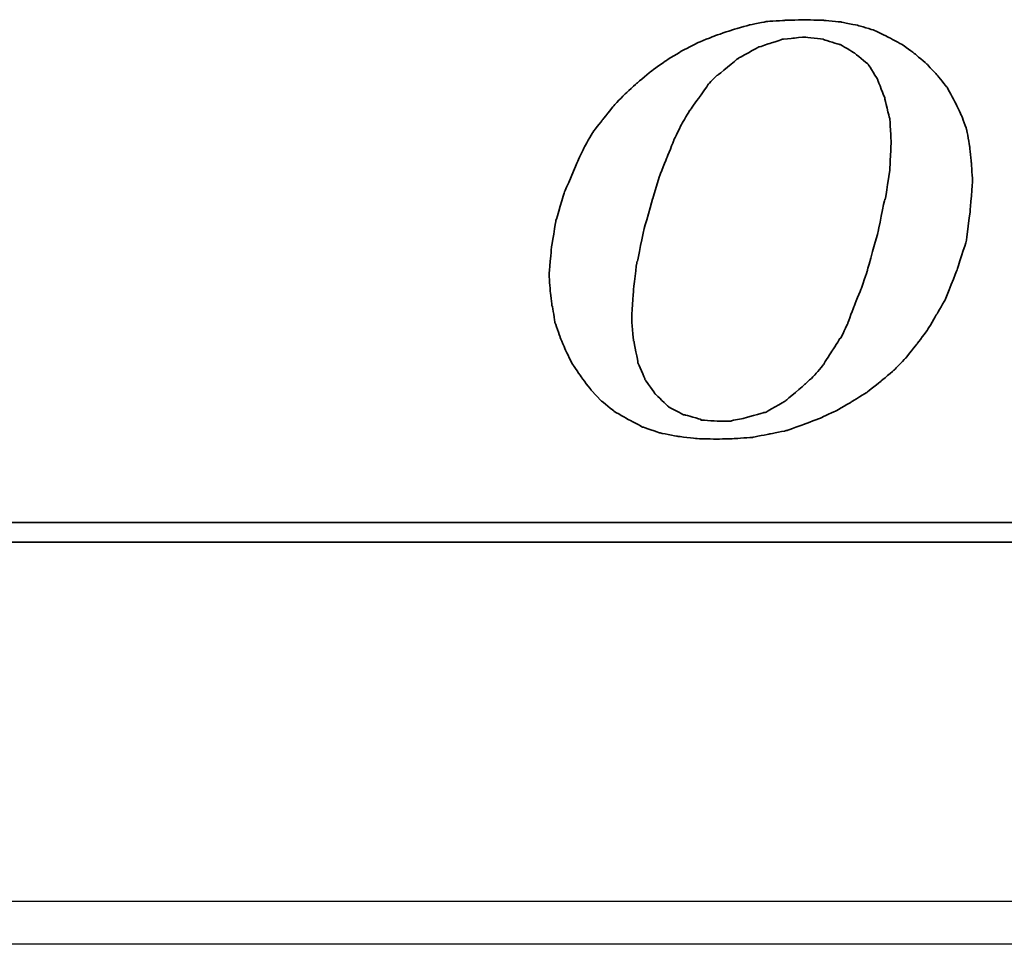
# Model space of a CAD drawing. Header units: millimetres. Extents: x 2891 to 6329, y -1599 to 860.
# Tile 84 of 256: x 3746 to 3757, y -1259 to -1248. Entities that reach past the tile are written whole.
import ezdxf

# ---------------------------------------------------------------- set-up
doc = ezdxf.new("R2010")
doc.units = ezdxf.units.MM
doc.layers.get('0').update_dxf_attribs({"linetype": 'CONTINUOUS'})
doc.layers.add('DIM', color=4, linetype='CONTINUOUS')
doc.layers.add('layer 1', color=7, linetype='CONTINUOUS')

# ---------------------------------------------------------------- blocks, each defined once
blk = doc.blocks.new('TBI MOTION logo(完整正式版)')
at = {"layer": 'layer 1', "color": 22, "lineweight": 35}
for points, knots in [([(-11.34375, -6.98375), (-11.34375, -6.98375), (-10.91375, -7.43875), (-10.91375, -7.43875), (-10.91375, -7.43875), (-10.91375, -7.43875), (-10.38625, -7.87125), (-10.38625, -7.87125), (-10.38625, -7.87125), (-10.38625, -7.87125), (-9.81125, -8.20375), (-9.81125, -8.20375), (-9.81125, -8.20375), (-9.81125, -8.20375), (-9.21125, -8.51875), (-9.21125, -8.51875), (-9.21125, -8.51875), (-9.21125, -8.51875), (-8.51625, -8.75875), (-8.51625, -8.75875), (-8.51625, -8.75875), (-8.51625, -8.75875), (-7.77125, -8.90375), (-7.77125, -8.90375), (-7.77125, -8.90375), (-7.77125, -8.90375), (-6.97875, -8.99875), (-6.97875, -8.99875), (-6.97875, -8.99875), (-6.97875, -8.99875), (-6.14125, -9.02375), (-6.14125, -9.02375), (-6.14125, -9.02375), (-6.14125, -9.02375), (-5.37125, -8.99875), (-5.37125, -8.99875), (-5.37125, -8.99875), (-5.37125, -8.99875), (-4.65375, -8.94875), (-4.65375, -8.94875), (-4.65375, -8.94875), (-4.65375, -8.94875), (-3.93375, -8.80625), (-3.93375, -8.80625), (-3.93375, -8.80625), (-3.93375, -8.80625), (-3.21375, -8.66375), (-3.21375, -8.66375), (-3.21375, -8.66375), (-3.21375, -8.66375), (-2.49375, -8.39875), (-2.49375, -8.39875), (-2.49375, -8.39875), (-2.49375, -8.39875), (-1.79875, -8.13375), (-1.79875, -8.13375), (-1.79875, -8.13375), (-1.79875, -8.13375), (-1.17375, -7.84375), (-1.17375, -7.84375), (-1.17375, -7.84375), (-1.17375, -7.84375), (-0.52375, -7.46375), (-0.52375, -7.46375), (-0.52375, -7.46375), (-0.52375, -7.46375), (0.10124, -7.07875), (0.10124, -7.07875), (0.10124, -7.07875), (0.10124, -7.07875), (0.67625, -6.62375), (0.67625, -6.62375), (0.67625, -6.62375), (0.67625, -6.62375), (1.24874, -6.14375), (1.24874, -6.14375), (1.24874, -6.14375), (1.24874, -6.14375), (1.72874, -5.64125), (1.72874, -5.64125), (1.72874, -5.64125), (1.72874, -5.64125), (2.18624, -5.06375), (2.18624, -5.06375), (2.18624, -5.06375), (2.18624, -5.06375), (2.61625, -4.48874), (2.61625, -4.48874), (2.61625, -4.48874), (2.61625, -4.48874), (3.00125, -3.83874), (3.00125, -3.83874), (3.00125, -3.83874), (3.00125, -3.83874), (3.36124, -3.21374), (3.36124, -3.21374), (3.36124, -3.21374), (3.36124, -3.21374), (3.84374, -1.99125), (3.84374, -1.99125), (3.84374, -1.99125), (3.84374, -1.99125), (4.22625, -0.81875), (4.22625, -0.81875), (4.22625, -0.81875), (4.22625, -0.81875), (4.39125, 0.45624), (4.39125, 0.45624), (4.39125, 0.45624), (4.39125, 0.45624), (4.48874, 1.70124), (4.48874, 1.70124), (4.48874, 1.70124), (4.48874, 1.70124), (4.43874, 2.44625), (4.43874, 2.44625), (4.43874, 2.44625), (4.43874, 2.44625), (4.36874, 3.14125), (4.36874, 3.14125), (4.36874, 3.14125), (4.36874, 3.14125), (4.25125, 3.81125), (4.25125, 3.81125), (4.25125, 3.81125), (4.25125, 3.81125), (4.03124, 4.41125), (4.03124, 4.41125), (4.03124, 4.41125), (4.03124, 4.41125), (3.74374, 5.01125), (3.74374, 5.01125), (3.74374, 5.01125), (3.74374, 5.01125), (3.43124, 5.58875), (3.43124, 5.58875), (3.43124, 5.58875), (3.43124, 5.58875), (3.02625, 6.09125), (3.02625, 6.09125), (3.02625, 6.09125), (3.02625, 6.09125), (2.59374, 6.54875), (2.59374, 6.54875), (2.59374, 6.54875), (2.59374, 6.54875), (2.09124, 6.98125), (2.09124, 6.98125), (2.09124, 6.98125), (2.09124, 6.98125), (1.56124, 7.36625), (1.56124, 7.36625), (1.56124, 7.36625), (1.56124, 7.36625), (0.98624, 7.67625), (0.98624, 7.67625), (0.98624, 7.67625), (0.98624, 7.67625), (0.38624, 7.96375), (0.38624, 7.96375), (0.38624, 7.96375), (0.38624, 7.96375), (-0.25875, 8.15625), (-0.25875, 8.15625), (-0.25875, 8.15625), (-0.25875, 8.15625), (-0.98125, 8.30125), (-0.98125, 8.30125), (-0.98125, 8.30125), (-0.98125, 8.30125), (-1.70124, 8.37125), (-1.70124, 8.37125), (-1.70124, 8.37125), (-1.70124, 8.37125), (-2.49375, 8.39624), (-2.49375, 8.39624), (-2.49375, 8.39624), (-2.49375, 8.39624), (-3.28625, 8.37125), (-3.28625, 8.37125), (-3.28625, 8.37125), (-3.28625, 8.37125), (-4.05125, 8.32125), (-4.05125, 8.32125), (-4.05125, 8.32125), (-4.05125, 8.32125), (-4.77375, 8.18125), (-4.77375, 8.18125), (-4.77375, 8.18125), (-4.77375, 8.18125), (-5.51625, 7.96375), (-5.51625, 7.96375), (-5.51625, 7.96375), (-5.51625, 7.96375), (-6.21125, 7.72625), (-6.21125, 7.72625), (-6.21125, 7.72625), (-6.21125, 7.72625), (-6.92875, 7.43625), (-6.92875, 7.43625), (-6.92875, 7.43625), (-6.92875, 7.43625), (-7.57875, 7.10125), (-7.57875, 7.10125), (-7.57875, 7.10125), (-7.57875, 7.10125), (-8.24875, 6.69125), (-8.24875, 6.69125), (-8.24875, 6.69125), (-8.24875, 6.69125), (-8.84875, 6.26125), (-8.84875, 6.26125), (-8.84875, 6.26125), (-8.84875, 6.26125), (-9.42625, 5.78125), (-9.42625, 5.78125), (-9.42625, 5.78125), (-9.42625, 5.78125), (-9.95375, 5.30125), (-9.95375, 5.30125), (-9.95375, 5.30125), (-9.95375, 5.30125), (-10.43375, 4.79624), (-10.43375, 4.79624), (-10.43375, 4.79624), (-10.43375, 4.79624), (-10.88875, 4.22125), (-10.88875, 4.22125), (-10.88875, 4.22125), (-10.88875, 4.22125), (-11.29875, 3.69375), (-11.29875, 3.69375), (-11.29875, 3.69375), (-11.29875, 3.69375), (-11.63375, 3.09125), (-11.63375, 3.09125), (-11.63375, 3.09125), (-11.63375, 3.09125), (-11.91875, 2.49625), (-11.91875, 2.49625), (-11.91875, 2.49625), (-11.91875, 2.49625), (-12.44875, 1.24625), (-12.44875, 1.24625), (-12.44875, 1.24625), (-12.44875, 1.24625), (-12.80875, 0.06874), (-12.80875, 0.06874), (-12.80875, 0.06874), (-12.80875, 0.06874), (-12.99875, -1.07875), (-12.99875, -1.07875), (-12.99875, -1.07875), (-12.99875, -1.07875), (-13.09375, -2.18375), (-13.09375, -2.18375), (-13.09375, -2.18375), (-13.09375, -2.18375), (-13.04875, -2.85375), (-13.04875, -2.85375), (-13.04875, -2.85375), (-13.04875, -2.85375), (-12.97375, -3.50375), (-12.97375, -3.50375), (-12.97375, -3.50375), (-12.97375, -3.50375), (-12.95375, -3.50375), (-12.95375, -3.50375), (-12.95375, -3.50375), (-12.95375, -3.50375), (-12.85375, -4.17375), (-12.85375, -4.17375), (-12.85375, -4.17375), (-12.85375, -4.17375), (-12.63875, -4.77624), (-12.63875, -4.77624), (-12.63875, -4.77624), (-12.63875, -4.77624), (-12.39875, -5.35125), (-12.39875, -5.35125), (-12.39875, -5.35125), (-12.39875, -5.35125), (-12.11375, -5.92875), (-12.11375, -5.92875), (-12.11375, -5.92875), (-12.11375, -5.92875), (-11.75375, -6.45375), (-11.75375, -6.45375), (-11.75375, -6.45375), (-11.75375, -6.45375), (-11.34375, -6.98375), (-11.34375, -6.98375)], [0, 0, 0, 0, 0.01369863, 0.01369863, 0.01369863, 0.01369864, 0.02739726, 0.02739726, 0.02739726, 0.02739727, 0.04109589, 0.04109589, 0.04109589, 0.0410959, 0.05479452, 0.05479452, 0.05479452, 0.05479453, 0.06849315, 0.06849315, 0.06849315, 0.06849316, 0.08219178, 0.08219178, 0.08219178, 0.08219179, 0.09589041, 0.09589041, 0.09589041, 0.09589042, 0.10958904, 0.10958904, 0.10958904, 0.10958905, 0.12328767, 0.12328767, 0.12328767, 0.12328768, 0.1369863, 0.1369863, 0.1369863, 0.13698631, 0.15068493, 0.15068493, 0.15068493, 0.15068494, 0.16438356, 0.16438356, 0.16438356, 0.16438357, 0.17808219, 0.17808219, 0.17808219, 0.1780822, 0.19178082, 0.19178082, 0.19178082, 0.19178083, 0.20547945, 0.20547945, 0.20547945, 0.20547946, 0.21917808, 0.21917808, 0.21917808, 0.21917809, 0.23287671, 0.23287671, 0.23287671, 0.23287672, 0.24657534, 0.24657534, 0.24657534, 0.24657535, 0.26027397, 0.26027397, 0.26027397, 0.26027398, 0.2739726, 0.2739726, 0.2739726, 0.27397261, 0.28767123, 0.28767123, 0.28767123, 0.28767124, 0.30136986, 0.30136986, 0.30136986, 0.30136987, 0.31506849, 0.31506849, 0.31506849, 0.3150685, 0.32876712, 0.32876712, 0.32876712, 0.32876713, 0.34246575, 0.34246575, 0.34246575, 0.34246576, 0.35616438, 0.35616438, 0.35616438, 0.35616439, 0.36986301, 0.36986301, 0.36986301, 0.36986302, 0.38356164, 0.38356164, 0.38356164, 0.38356165, 0.39726027, 0.39726027, 0.39726027, 0.39726028, 0.4109589, 0.4109589, 0.4109589, 0.41095891, 0.42465753, 0.42465753, 0.42465753, 0.42465754, 0.43835616, 0.43835616, 0.43835616, 0.43835617, 0.45205479, 0.45205479, 0.45205479, 0.4520548, 0.46575342, 0.46575342, 0.46575342, 0.46575343, 0.47945205, 0.47945205, 0.47945205, 0.47945206, 0.49315068, 0.49315068, 0.49315068, 0.49315069, 0.50684932, 0.50684932, 0.50684932, 0.50684933, 0.52054795, 0.52054795, 0.52054795, 0.52054796, 0.53424658, 0.53424658, 0.53424658, 0.53424659, 0.54794521, 0.54794521, 0.54794521, 0.54794522, 0.56164384, 0.56164384, 0.56164384, 0.56164385, 0.57534247, 0.57534247, 0.57534247, 0.57534248, 0.5890411, 0.5890411, 0.5890411, 0.58904111, 0.60273973, 0.60273973, 0.60273973, 0.60273974, 0.61643836, 0.61643836, 0.61643836, 0.61643837, 0.63013699, 0.63013699, 0.63013699, 0.630137, 0.64383562, 0.64383562, 0.64383562, 0.64383563, 0.65753425, 0.65753425, 0.65753425, 0.65753426, 0.67123288, 0.67123288, 0.67123288, 0.67123289, 0.68493151, 0.68493151, 0.68493151, 0.68493152, 0.69863014, 0.69863014, 0.69863014, 0.69863015, 0.71232877, 0.71232877, 0.71232877, 0.71232878, 0.7260274, 0.7260274, 0.7260274, 0.72602741, 0.73972603, 0.73972603, 0.73972603, 0.73972604, 0.75342466, 0.75342466, 0.75342466, 0.75342467, 0.76712329, 0.76712329, 0.76712329, 0.7671233, 0.78082192, 0.78082192, 0.78082192, 0.78082193, 0.79452055, 0.79452055, 0.79452055, 0.79452056, 0.80821918, 0.80821918, 0.80821918, 0.80821919, 0.82191781, 0.82191781, 0.82191781, 0.82191782, 0.83561644, 0.83561644, 0.83561644, 0.83561645, 0.84931507, 0.84931507, 0.84931507, 0.84931508, 0.8630137, 0.8630137, 0.8630137, 0.86301371, 0.87671233, 0.87671233, 0.87671233, 0.87671234, 0.89041096, 0.89041096, 0.89041096, 0.89041097, 0.90410959, 0.90410959, 0.90410959, 0.9041096, 0.91780822, 0.91780822, 0.91780822, 0.91780823, 0.93150685, 0.93150685, 0.93150685, 0.93150686, 0.94520548, 0.94520548, 0.94520548, 0.94520549, 0.95890411, 0.95890411, 0.95890411, 0.95890412, 0.97260274, 0.97260274, 0.97260274, 0.97260275, 0.98630137, 0.98630137, 0.98630137, 0.98630138, 1, 1, 1, 1]), ([(-8.77875, 1.03124), (-8.77875, 1.03124), (-8.51625, 1.89625), (-8.51625, 1.89625), (-8.51625, 1.89625), (-8.51625, 1.89625), (-8.20375, 2.66375), (-8.20375, 2.66375), (-8.20375, 2.66375), (-8.20375, 2.66375), (-7.91625, 3.38125), (-7.91625, 3.38125), (-7.91625, 3.38125), (-7.91625, 3.38125), (-7.91625, 3.40624), (-7.91625, 3.40624), (-7.91625, 3.40624), (-7.91625, 3.40624), (-7.57875, 4.07624), (-7.57875, 4.07624), (-7.57875, 4.07624), (-7.57875, 4.07624), (-7.24375, 4.65125), (-7.24375, 4.65125), (-7.24375, 4.65125), (-7.24375, 4.65125), (-7.21875, 4.65125), (-7.21875, 4.65125), (-7.21875, 4.65125), (-7.21875, 4.65125), (-7.21875, 4.67624), (-7.21875, 4.67624), (-7.21875, 4.67624), (-7.21875, 4.67624), (-6.83625, 5.20375), (-6.83625, 5.20375), (-6.83625, 5.20375), (-6.83625, 5.20375), (-6.49875, 5.68625), (-6.49875, 5.68625), (-6.49875, 5.68625), (-6.49875, 5.68625), (-6.49875, 5.70625), (-6.49875, 5.70625), (-6.49875, 5.70625), (-6.49875, 5.70625), (-6.11625, 6.09125), (-6.11625, 6.09125), (-6.11625, 6.09125), (-6.11625, 6.09125), (-6.09125, 6.09125), (-6.09125, 6.09125), (-6.09125, 6.09125), (-6.09125, 6.09125), (-5.27375, 6.76625), (-5.27375, 6.76625), (-5.27375, 6.76625), (-5.27375, 6.76625), (-5.24875, 6.76625), (-5.24875, 6.76625), (-5.24875, 6.76625), (-5.24875, 6.76625), (-5.24875, 6.78625), (-5.24875, 6.78625), (-5.24875, 6.78625), (-5.24875, 6.78625), (-4.38875, 7.26624), (-4.38875, 7.26624), (-4.38875, 7.26624), (-4.38875, 7.26624), (-4.36125, 7.26624), (-4.36125, 7.26624), (-4.36125, 7.26624), (-4.36125, 7.26624), (-3.93375, 7.41125), (-3.93375, 7.41125), (-3.93375, 7.41125), (-3.93375, 7.41125), (-3.47375, 7.55625), (-3.47375, 7.55625), (-3.47375, 7.55625), (-3.47375, 7.55625), (-3.45375, 7.55625), (-3.45375, 7.55625), (-3.45375, 7.55625), (-3.45375, 7.55625), (-3.42875, 7.58124), (-3.42875, 7.58124), (-3.42875, 7.58124), (-3.42875, 7.58124), (-2.97375, 7.62625), (-2.97375, 7.62625), (-2.97375, 7.62625), (-2.97375, 7.62625), (-2.49375, 7.67625), (-2.49375, 7.67625), (-2.49375, 7.67625), (-2.49375, 7.67625), (-2.46875, 7.67625), (-2.46875, 7.67625), (-2.46875, 7.67625), (-2.46875, 7.67625), (-1.70124, 7.58124), (-1.70124, 7.58124), (-1.70124, 7.58124), (-1.70124, 7.58124), (-1.67875, 7.55625), (-1.67875, 7.55625), (-1.67875, 7.55625), (-1.67875, 7.55625), (-1.65375, 7.55625), (-1.65375, 7.55625), (-1.65375, 7.55625), (-1.65375, 7.55625), (-1.03125, 7.36625), (-1.03125, 7.36625), (-1.03125, 7.36625), (-1.03125, 7.36625), (-1.00625, 7.36625), (-1.00625, 7.36625), (-1.00625, 7.36625), (-1.00625, 7.36625), (-0.43124, 7.02624), (-0.43124, 7.02624), (-0.43124, 7.02624), (-0.43124, 7.02624), (-0.40625, 7.00624), (-0.40625, 7.00624), (-0.40625, 7.00624), (-0.40625, 7.00624), (0.12124, 6.57124), (0.12124, 6.57124), (0.12124, 6.57124), (0.12124, 6.57124), (0.14624, 6.54875), (0.14624, 6.54875), (0.14624, 6.54875), (0.14624, 6.54875), (0.17124, 6.52375), (0.17124, 6.52375), (0.17124, 6.52375), (0.17124, 6.52375), (0.55625, 5.89875), (0.55625, 5.89875), (0.55625, 5.89875), (0.55625, 5.89875), (0.55625, 5.87625), (0.55625, 5.87625), (0.55625, 5.87625), (0.55625, 5.87625), (0.84124, 5.15625), (0.84124, 5.15625), (0.84124, 5.15625), (0.84124, 5.15625), (0.84124, 5.13125), (0.84124, 5.13125), (0.84124, 5.13125), (0.84124, 5.13125), (1.03624, 4.31875), (1.03624, 4.31875), (1.03624, 4.31875), (1.03624, 4.31875), (1.05624, 4.31875), (1.05624, 4.31875), (1.05624, 4.31875), (1.05624, 4.31875), (1.05624, 4.29125), (1.05624, 4.29125), (1.05624, 4.29125), (1.05624, 4.29125), (1.10625, 3.33125), (1.10625, 3.33125), (1.10625, 3.33125), (1.10625, 3.33125), (1.10625, 3.30875), (1.10625, 3.30875), (1.10625, 3.30875), (1.10625, 3.30875), (1.05624, 2.20624), (1.05624, 2.20624), (1.05624, 2.20624), (1.05624, 2.20624), (1.05624, 2.18124), (1.05624, 2.18124), (1.05624, 2.18124), (1.05624, 2.18124), (0.86624, 0.93624), (0.86624, 0.93624), (0.86624, 0.93624), (0.86624, 0.93624), (0.84124, 0.93624), (0.84124, 0.93624), (0.84124, 0.93624), (0.84124, 0.93624), (0.55625, -0.45874), (0.55625, -0.45874), (0.55625, -0.45874), (0.55625, -0.45874), (0.12124, -1.99125), (0.12124, -1.99125), (0.12124, -1.99125), (0.12124, -1.99125), (0.12124, -2.01874), (0.12124, -2.01874), (0.12124, -2.01874), (0.12124, -2.01874), (-0.13874, -2.78375), (-0.13874, -2.78375), (-0.13874, -2.78375), (-0.13874, -2.78375), (-0.43124, -3.50375), (-0.43124, -3.50375), (-0.43124, -3.50375), (-0.43124, -3.50375), (-0.69375, -4.19875), (-0.69375, -4.19875), (-0.69375, -4.19875), (-0.69375, -4.19875), (-0.69375, -4.22375), (-0.69375, -4.22375), (-0.69375, -4.22375), (-0.69375, -4.22375), (-0.98125, -4.82374), (-0.98125, -4.82374), (-0.98125, -4.82374), (-0.98125, -4.82374), (-1.00625, -4.82374), (-1.00625, -4.82374), (-1.00625, -4.82374), (-1.00625, -4.82374), (-1.33875, -5.35125), (-1.33875, -5.35125), (-1.33875, -5.35125), (-1.33875, -5.35125), (-1.67875, -5.87875), (-1.67875, -5.87875), (-1.67875, -5.87875), (-1.67875, -5.87875), (-1.67875, -5.90375), (-1.67875, -5.90375), (-1.67875, -5.90375), (-1.67875, -5.90375), (-2.05875, -6.35875), (-2.05875, -6.35875), (-2.05875, -6.35875), (-2.05875, -6.35875), (-2.08375, -6.38375), (-2.08375, -6.38375), (-2.08375, -6.38375), (-2.08375, -6.38375), (-2.46875, -6.74375), (-2.46875, -6.74375), (-2.46875, -6.74375), (-2.46875, -6.74375), (-3.25875, -7.41625), (-3.25875, -7.41625), (-3.25875, -7.41625), (-3.25875, -7.41625), (-3.28625, -7.43875), (-3.28625, -7.43875), (-3.28625, -7.43875), (-3.28625, -7.43875), (-4.12375, -7.91875), (-4.12375, -7.91875), (-4.12375, -7.91875), (-4.12375, -7.91875), (-4.14875, -7.91875), (-4.14875, -7.91875), (-4.14875, -7.91875), (-4.14875, -7.91875), (-4.17125, -7.91875), (-4.17125, -7.91875), (-4.17125, -7.91875), (-4.17125, -7.91875), (-5.03375, -8.15875), (-5.03375, -8.15875), (-5.03375, -8.15875), (-5.03375, -8.15875), (-5.51625, -8.25625), (-5.51625, -8.25625), (-5.51625, -8.25625), (-5.51625, -8.25625), (-5.54125, -8.27875), (-5.54125, -8.27875), (-5.54125, -8.27875), (-5.54125, -8.27875), (-5.56375, -8.27875), (-5.56375, -8.27875), (-5.56375, -8.27875), (-5.56375, -8.27875), (-5.99625, -8.27875), (-5.99625, -8.27875), (-5.99625, -8.27875), (-5.99625, -8.27875), (-6.76375, -8.23125), (-6.76375, -8.23125), (-6.76375, -8.23125), (-6.76375, -8.23125), (-6.78875, -8.23125), (-6.78875, -8.23125), (-6.78875, -8.23125), (-6.78875, -8.23125), (-6.78875, -8.20375), (-6.78875, -8.20375), (-6.78875, -8.20375), (-6.78875, -8.20375), (-7.45875, -8.01375), (-7.45875, -8.01375), (-7.45875, -8.01375), (-7.45875, -8.01375), (-7.48375, -8.01375), (-7.48375, -8.01375), (-7.48375, -8.01375), (-7.48375, -8.01375), (-7.50875, -8.01375), (-7.50875, -8.01375), (-7.50875, -8.01375), (-7.50875, -8.01375), (-8.13125, -7.67875), (-8.13125, -7.67875), (-8.13125, -7.67875), (-8.13125, -7.67875), (-8.15625, -7.65375), (-8.15625, -7.65375), (-8.15625, -7.65375), (-8.15625, -7.65375), (-8.65875, -7.17375), (-8.65875, -7.17375), (-8.65875, -7.17375), (-8.65875, -7.17375), (-8.68375, -7.14875), (-8.68375, -7.14875), (-8.68375, -7.14875), (-8.68375, -7.14875), (-9.08875, -6.57375), (-9.08875, -6.57375), (-9.08875, -6.57375), (-9.08875, -6.57375), (-9.11375, -6.54875), (-9.11375, -6.54875), (-9.11375, -6.54875), (-9.11375, -6.54875), (-9.11375, -6.52875), (-9.11375, -6.52875), (-9.11375, -6.52875), (-9.11375, -6.52875), (-9.40375, -5.85375), (-9.40375, -5.85375), (-9.40375, -5.85375), (-9.40375, -5.85375), (-9.40375, -5.82875), (-9.40375, -5.82875), (-9.40375, -5.82875), (-9.40375, -5.82875), (-9.56875, -4.96875), (-9.56875, -4.96875), (-9.56875, -4.96875), (-9.56875, -4.96875), (-9.59375, -4.94375), (-9.59375, -4.94375), (-9.59375, -4.94375), (-9.59375, -4.94375), (-9.66375, -4.03375), (-9.66375, -4.03375), (-9.66375, -4.03375), (-9.66375, -4.03375), (-9.66375, -4.00875), (-9.66375, -4.00875), (-9.66375, -4.00875), (-9.66375, -4.00875), (-9.59375, -2.85375), (-9.59375, -2.85375), (-9.59375, -2.85375), (-9.59375, -2.85375), (-9.45125, -1.65875), (-9.45125, -1.65875), (-9.45125, -1.65875), (-9.45125, -1.65875), (-9.42625, -1.63375), (-9.42625, -1.63375), (-9.42625, -1.63375), (-9.42625, -1.63375), (-9.16125, -0.33875), (-9.16125, -0.33875), (-9.16125, -0.33875), (-9.16125, -0.33875), (-8.77875, 1.00624), (-8.77875, 1.00624), (-8.77875, 1.00624), (-8.77875, 1.00624), (-8.77875, 1.03124), (-8.77875, 1.03124)], [0, 0, 0, 0, 0.01020408, 0.01020408, 0.01020408, 0.01020409, 0.02040816, 0.02040816, 0.02040816, 0.02040817, 0.03061224, 0.03061224, 0.03061224, 0.03061225, 0.04081633, 0.04081633, 0.04081633, 0.04081634, 0.05102041, 0.05102041, 0.05102041, 0.05102042, 0.06122449, 0.06122449, 0.06122449, 0.0612245, 0.07142857, 0.07142857, 0.07142857, 0.07142858, 0.08163265, 0.08163265, 0.08163265, 0.08163266, 0.09183673, 0.09183673, 0.09183673, 0.09183674, 0.10204082, 0.10204082, 0.10204082, 0.10204083, 0.1122449, 0.1122449, 0.1122449, 0.11224491, 0.12244898, 0.12244898, 0.12244898, 0.12244899, 0.13265306, 0.13265306, 0.13265306, 0.13265307, 0.14285714, 0.14285714, 0.14285714, 0.14285715, 0.15306122, 0.15306122, 0.15306122, 0.15306123, 0.16326531, 0.16326531, 0.16326531, 0.16326532, 0.17346939, 0.17346939, 0.17346939, 0.1734694, 0.18367347, 0.18367347, 0.18367347, 0.18367348, 0.19387755, 0.19387755, 0.19387755, 0.19387756, 0.20408163, 0.20408163, 0.20408163, 0.20408164, 0.21428571, 0.21428571, 0.21428571, 0.21428572, 0.2244898, 0.2244898, 0.2244898, 0.22448981, 0.23469388, 0.23469388, 0.23469388, 0.23469389, 0.24489796, 0.24489796, 0.24489796, 0.24489797, 0.25510204, 0.25510204, 0.25510204, 0.25510205, 0.26530612, 0.26530612, 0.26530612, 0.26530613, 0.2755102, 0.2755102, 0.2755102, 0.27551021, 0.28571429, 0.28571429, 0.28571429, 0.2857143, 0.29591837, 0.29591837, 0.29591837, 0.29591838, 0.30612245, 0.30612245, 0.30612245, 0.30612246, 0.31632653, 0.31632653, 0.31632653, 0.31632654, 0.32653061, 0.32653061, 0.32653061, 0.32653062, 0.33673469, 0.33673469, 0.33673469, 0.3367347, 0.34693878, 0.34693878, 0.34693878, 0.34693879, 0.35714286, 0.35714286, 0.35714286, 0.35714287, 0.36734694, 0.36734694, 0.36734694, 0.36734695, 0.37755102, 0.37755102, 0.37755102, 0.37755103, 0.3877551, 0.3877551, 0.3877551, 0.38775511, 0.39795918, 0.39795918, 0.39795918, 0.39795919, 0.40816327, 0.40816327, 0.40816327, 0.40816328, 0.41836735, 0.41836735, 0.41836735, 0.41836736, 0.42857143, 0.42857143, 0.42857143, 0.42857144, 0.43877551, 0.43877551, 0.43877551, 0.43877552, 0.44897959, 0.44897959, 0.44897959, 0.4489796, 0.45918367, 0.45918367, 0.45918367, 0.45918368, 0.46938776, 0.46938776, 0.46938776, 0.46938777, 0.47959184, 0.47959184, 0.47959184, 0.47959185, 0.48979592, 0.48979592, 0.48979592, 0.48979593, 0.5, 0.5, 0.5, 0.50000001, 0.51020408, 0.51020408, 0.51020408, 0.51020409, 0.52040816, 0.52040816, 0.52040816, 0.52040817, 0.53061224, 0.53061224, 0.53061224, 0.53061225, 0.54081633, 0.54081633, 0.54081633, 0.54081634, 0.55102041, 0.55102041, 0.55102041, 0.55102042, 0.56122449, 0.56122449, 0.56122449, 0.5612245, 0.57142857, 0.57142857, 0.57142857, 0.57142858, 0.58163265, 0.58163265, 0.58163265, 0.58163266, 0.59183673, 0.59183673, 0.59183673, 0.59183674, 0.60204082, 0.60204082, 0.60204082, 0.60204083, 0.6122449, 0.6122449, 0.6122449, 0.61224491, 0.62244898, 0.62244898, 0.62244898, 0.62244899, 0.63265306, 0.63265306, 0.63265306, 0.63265307, 0.64285714, 0.64285714, 0.64285714, 0.64285715, 0.65306122, 0.65306122, 0.65306122, 0.65306123, 0.66326531, 0.66326531, 0.66326531, 0.66326532, 0.67346939, 0.67346939, 0.67346939, 0.6734694, 0.68367347, 0.68367347, 0.68367347, 0.68367348, 0.69387755, 0.69387755, 0.69387755, 0.69387756, 0.70408163, 0.70408163, 0.70408163, 0.70408164, 0.71428571, 0.71428571, 0.71428571, 0.71428572, 0.7244898, 0.7244898, 0.7244898, 0.72448981, 0.73469388, 0.73469388, 0.73469388, 0.73469389, 0.74489796, 0.74489796, 0.74489796, 0.74489797, 0.75510204, 0.75510204, 0.75510204, 0.75510205, 0.76530612, 0.76530612, 0.76530612, 0.76530613, 0.7755102, 0.7755102, 0.7755102, 0.77551021, 0.78571429, 0.78571429, 0.78571429, 0.7857143, 0.79591837, 0.79591837, 0.79591837, 0.79591838, 0.80612245, 0.80612245, 0.80612245, 0.80612246, 0.81632653, 0.81632653, 0.81632653, 0.81632654, 0.82653061, 0.82653061, 0.82653061, 0.82653062, 0.83673469, 0.83673469, 0.83673469, 0.8367347, 0.84693878, 0.84693878, 0.84693878, 0.84693879, 0.85714286, 0.85714286, 0.85714286, 0.85714287, 0.86734694, 0.86734694, 0.86734694, 0.86734695, 0.87755102, 0.87755102, 0.87755102, 0.87755103, 0.8877551, 0.8877551, 0.8877551, 0.88775511, 0.89795918, 0.89795918, 0.89795918, 0.89795919, 0.90816327, 0.90816327, 0.90816327, 0.90816328, 0.91836735, 0.91836735, 0.91836735, 0.91836736, 0.92857143, 0.92857143, 0.92857143, 0.92857144, 0.93877551, 0.93877551, 0.93877551, 0.93877552, 0.94897959, 0.94897959, 0.94897959, 0.9489796, 0.95918367, 0.95918367, 0.95918367, 0.95918368, 0.96938776, 0.96938776, 0.96938776, 0.96938777, 0.97959184, 0.97959184, 0.97959184, 0.97959185, 0.98979592, 0.98979592, 0.98979592, 0.98979593, 1, 1, 1, 1]), ([(75.90875, -9.47875), (75.90875, -9.47875), (75.90875, -12.28625), (75.90875, -12.28625), (75.90875, -12.28625), (75.90875, -12.28625), (75.90875, -12.47875), (75.90875, -12.47875), (75.90875, -12.47875), (75.90875, -12.47875), (75.71625, -12.47875), (75.71625, -12.47875), (75.71625, -12.47875), (75.71625, -12.47875), (-88.32875, -12.47875), (-88.32875, -12.47875), (-88.32875, -12.47875), (-88.32875, -12.47875), (-88.32875, -13.29375), (-88.32875, -13.29375), (-88.32875, -13.29375), (-88.32875, -13.29375), (82.89125, -13.29375), (82.89125, -13.29375), (82.89125, -13.29375), (82.89125, -13.29375), (75.90875, -9.47875), (75.90875, -9.47875)], [0, 0, 0, 0, 0.14285714, 0.14285714, 0.14285714, 0.14285715, 0.28571429, 0.28571429, 0.28571429, 0.2857143, 0.42857143, 0.42857143, 0.42857143, 0.42857144, 0.57142857, 0.57142857, 0.57142857, 0.57142858, 0.71428571, 0.71428571, 0.71428571, 0.71428572, 0.85714286, 0.85714286, 0.85714286, 0.85714287, 1, 1, 1, 1])]:
    blk.add_open_spline(points, degree=3, knots=knots, dxfattribs=at)

msp = doc.modelspace()

# ---------------------------------------------------------------- linework, layer by layer
at = {"linetype": 'Continuous'}
msp.add_line((3897.778, -1258.321), (3639.29, -1258.321), dxfattribs=at)
msp.add_open_spline([(3897.658, -1258.821), (3639.29, -1258.821)], degree=1, dxfattribs=at)

# ---------------------------------------------------------------- block references
at = {"layer": 'DIM', "color": 7, "xscale": 0.2802190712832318, "yscale": 0.2802190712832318, "zscale": 0.2802190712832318}
msp.add_blockref('TBI MOTION logo(完整正式版)', (3755.532, -1250.414), dxfattribs=at)

doc.saveas('drawing.dxf')
